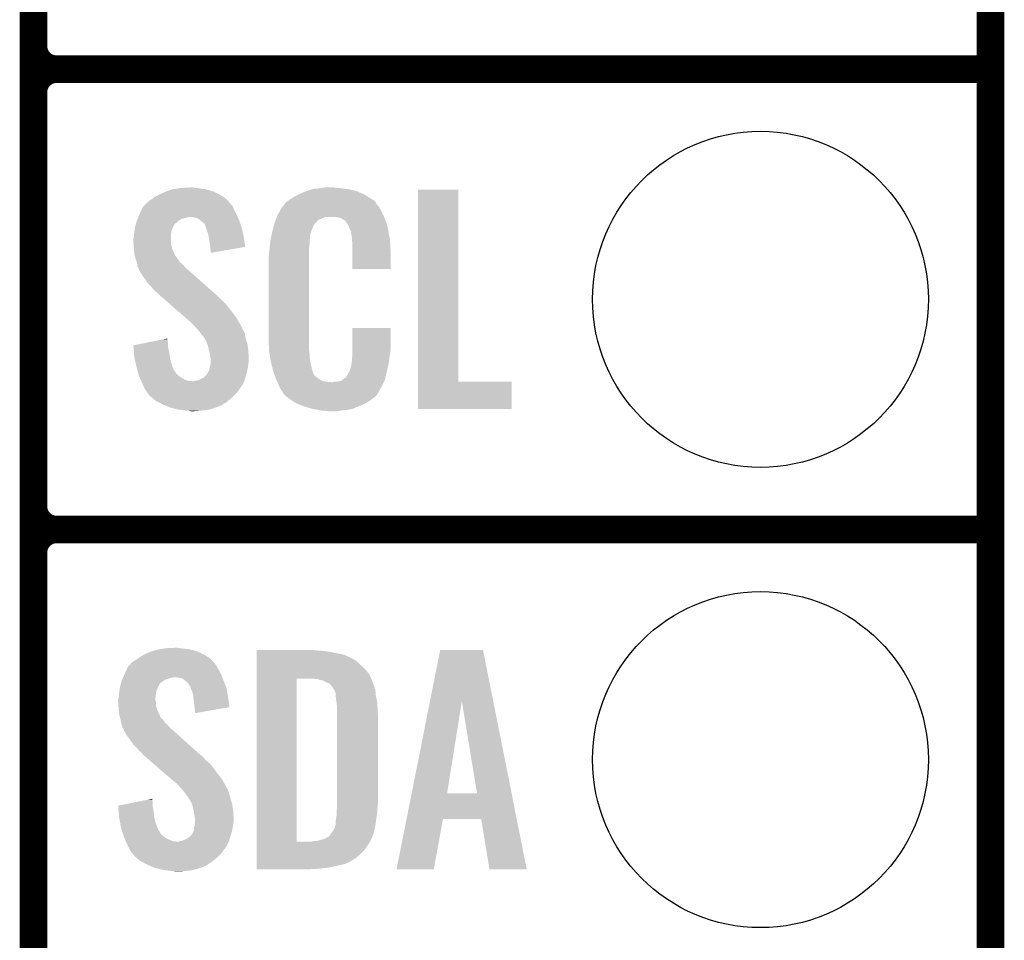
# Model space of a CAD drawing. Extents: x -0.05 to 0.95, y -0.15 to 2.1.
# Tile 12 of 38: x 0.74 to 0.95, y 0.16 to 0.36. Entities that reach past the tile are written whole.
import ezdxf

# ---------------------------------------------------------------- set-up
doc = ezdxf.new("R2010")
doc.units = 0
doc.layers.get('0').update_dxf_attribs({"linetype": 'CONTINUOUS'})
for name, color, linetype in [('PAC1811_CLICK_V100A_GKO', 5, 'CONTINUOUS'), ('PAC1811_CLICK_V100A_GTO', 14, 'CONTINUOUS'), ('PAC1811_CLICK_V100A_GTS', 12, 'CONTINUOUS')]:
    doc.layers.add(name, color=color, linetype=linetype)

# ---------------------------------------------------------------- blocks, each defined once
blk = doc.blocks.new('ROUND_24')
blk.add_circle((0, 0), 0.0365)

msp = doc.modelspace()

# ---------------------------------------------------------------- linework, layer by layer
at = {"layer": 'PAC1811_CLICK_V100A_GKO', "const_width": 0.006}
msp.add_lwpolyline([(0.95, -0.05), (0.95, 2.01)], dxfattribs=at)
at = {"layer": 'PAC1811_CLICK_V100A_GTO', "const_width": 0.006}
for points in [[(0.742, -0.022), (0.742, 0.722)], [(0.742, 0.355), (0.742, 0.445)], [(0.747, 0.35), (0.95, 0.35)], [(0.747, 0.35), (0.95, 0.35)], [(0.742, 0.255), (0.742, 0.345)], [(0.747, 0.25), (0.95, 0.25)], [(0.747, 0.25), (0.95, 0.25)], [(0.742, 0.155), (0.742, 0.245)]]:
    msp.add_lwpolyline(points, dxfattribs=at)
for points in [[(0.742, 0.355, 0.414214), (0.747, 0.35)], [(0.747, 0.35, 0.414214), (0.742, 0.345)], [(0.747, 0.35, 0.414214), (0.742, 0.345)], [(0.742, 0.255, 0.414214), (0.747, 0.25)], [(0.747, 0.25, 0.414214), (0.742, 0.245)], [(0.747, 0.25, 0.414214), (0.742, 0.245)]]:
    msp.add_lwpolyline(points, format="xyb", dxfattribs=at)
at = {"layer": 'PAC1811_CLICK_V100A_GTO'}
for points in [[(0.7694, 0.3228), (0.7707, 0.3234), (0.7824, 0.3228), (0.78111, 0.3234)], [(0.7707, 0.3234), (0.771, 0.3235), (0.78111, 0.3234), (0.7809, 0.3235)], [(0.771, 0.3235), (0.7722, 0.3239), (0.7809, 0.3235), (0.7795, 0.3239)], [(0.7722, 0.3239), (0.77347, 0.3241), (0.7795, 0.3239), (0.7781, 0.3241)], [(0.77347, 0.3241), (0.7741, 0.3242), (0.7781, 0.3241), (0.7771, 0.3242)], [(0.7741, 0.3242), (0.7761, 0.3243), (0.7771, 0.3242), (0.7767, 0.3243)], [(0.8001, 0.323), (0.801, 0.3234), (0.81341, 0.323), (0.81244, 0.3234)], [(0.801, 0.3234), (0.8013, 0.3235), (0.81244, 0.3234), (0.8122, 0.3235)], [(0.8013, 0.3235), (0.8019, 0.3237), (0.8122, 0.3235), (0.8114, 0.3237)], [(0.8019, 0.3237), (0.80257, 0.3239), (0.8114, 0.3237), (0.8106, 0.3239)], [(0.80257, 0.3239), (0.8029, 0.324), (0.8106, 0.3239), (0.8098, 0.324)], [(0.8029, 0.324), (0.8041, 0.3241), (0.8098, 0.324), (0.809, 0.3241)], [(0.8041, 0.3241), (0.8047, 0.3242), (0.809, 0.3241), (0.8084, 0.3242)], [(0.8047, 0.3242), (0.8053, 0.3243), (0.8078, 0.3242), (0.8074, 0.3243)], [(0.8256, 0.2821), (0.8256, 0.3238), (0.8343, 0.2821), (0.8343, 0.3238)], [(0.8256, 0.3238), (0.8256, 0.3238), (0.8343, 0.3238), (0.8256, 0.3238)], [(0.7665, 0.3208), (0.7671, 0.3214), (0.7848, 0.3208), (0.78425, 0.3214)], [(0.7671, 0.3214), (0.7676, 0.3217), (0.78425, 0.3214), (0.78398, 0.3217)], [(0.7676, 0.3217), (0.76802, 0.322), (0.78398, 0.3217), (0.7837, 0.322)], [(0.76802, 0.322), (0.7683, 0.3222), (0.7837, 0.322), (0.78337, 0.3222)], [(0.7683, 0.3222), (0.7694, 0.3228), (0.78337, 0.3222), (0.7824, 0.3228)], [(0.7967, 0.3209), (0.79734, 0.3214), (0.81646, 0.3209), (0.8161, 0.3214)], [(0.79734, 0.3214), (0.7976, 0.3216), (0.8161, 0.3214), (0.81578, 0.3216)], [(0.7976, 0.3216), (0.79807, 0.3219), (0.81578, 0.3216), (0.8153, 0.3219)], [(0.79807, 0.3219), (0.7987, 0.3223), (0.8153, 0.3219), (0.81468, 0.3223)], [(0.7987, 0.3223), (0.7997, 0.3228), (0.81468, 0.3223), (0.8139, 0.3228)], [(0.7997, 0.3228), (0.8001, 0.323), (0.8139, 0.3228), (0.81341, 0.323)], [(0.7651, 0.3186), (0.76547, 0.3194), (0.78604, 0.3186), (0.7856, 0.3194)], [(0.76547, 0.3194), (0.7658, 0.3201), (0.7856, 0.3194), (0.78534, 0.3201)], [(0.7658, 0.3201), (0.7659, 0.3202), (0.78534, 0.3201), (0.7853, 0.3202)], [(0.7659, 0.3202), (0.7663, 0.3206), (0.7853, 0.3202), (0.7849, 0.3206)], [(0.7663, 0.3206), (0.7665, 0.3208), (0.7849, 0.3206), (0.7848, 0.3208)], [(0.7952, 0.3186), (0.79555, 0.3192), (0.81787, 0.3186), (0.8176, 0.3192)], [(0.79555, 0.3192), (0.79608, 0.3201), (0.8176, 0.3192), (0.8171, 0.3201)], [(0.79608, 0.3201), (0.7962, 0.3203), (0.8171, 0.3201), (0.8169, 0.3203)], [(0.7962, 0.3203), (0.7964, 0.3204), (0.8169, 0.3203), (0.8168, 0.3204)], [(0.7964, 0.3204), (0.79646, 0.3205), (0.8168, 0.3204), (0.8167, 0.3205)], [(0.79646, 0.3205), (0.79658, 0.3207), (0.8167, 0.3205), (0.8166, 0.3207)], [(0.79658, 0.3207), (0.7967, 0.3209), (0.8166, 0.3207), (0.81646, 0.3209)], [(0.76433, 0.3166), (0.76444, 0.317), (0.773, 0.3166), (0.7734, 0.317)], [(0.76444, 0.317), (0.7645, 0.3172), (0.7734, 0.317), (0.7737, 0.3172)], [(0.7645, 0.3172), (0.76459, 0.3174), (0.7737, 0.3172), (0.774, 0.3174)], [(0.76459, 0.3174), (0.76471, 0.3177), (0.774, 0.3174), (0.775, 0.3177)], [(0.76471, 0.3177), (0.76476, 0.3178), (0.775, 0.3177), (0.7755, 0.3178)], [(0.76476, 0.3178), (0.7648, 0.3179), (0.7755, 0.3178), (0.7758, 0.3179)], [(0.7648, 0.3179), (0.76497, 0.3183), (0.78637, 0.3179), (0.7862, 0.3183)], [(0.7648, 0.3179), (0.7648, 0.3179), (0.7758, 0.3179), (0.7761, 0.3179)], [(0.76497, 0.3183), (0.7651, 0.3186), (0.7862, 0.3183), (0.78604, 0.3186)], [(0.7769, 0.3178), (0.7761, 0.3179), (0.78641, 0.3178), (0.78637, 0.3179)], [(0.7777, 0.3176), (0.7769, 0.3178), (0.7865, 0.3176), (0.78641, 0.3178)], [(0.77858, 0.3169), (0.7777, 0.3176), (0.7868, 0.3169), (0.7865, 0.3176)], [(0.7787, 0.3168), (0.77858, 0.3169), (0.78683, 0.3168), (0.7868, 0.3169)], [(0.7791, 0.3165), (0.7787, 0.3168), (0.78693, 0.3165), (0.78683, 0.3168)], [(0.7944, 0.3166), (0.79468, 0.3173), (0.8033, 0.3166), (0.804, 0.3173)], [(0.79468, 0.3173), (0.79492, 0.3179), (0.804, 0.3173), (0.8055, 0.3179)], [(0.79492, 0.3179), (0.795, 0.3181), (0.81819, 0.3179), (0.8181, 0.3181)], [(0.79492, 0.3179), (0.79492, 0.3179), (0.8055, 0.3179), (0.8075, 0.3179)], [(0.795, 0.3181), (0.7952, 0.3186), (0.8181, 0.3181), (0.81787, 0.3186)], [(0.8087, 0.3177), (0.8075, 0.3179), (0.81827, 0.3177), (0.81819, 0.3179)], [(0.809, 0.3175), (0.8087, 0.3177), (0.81836, 0.3175), (0.81827, 0.3177)], [(0.8096, 0.3172), (0.809, 0.3175), (0.81849, 0.3172), (0.81836, 0.3175)], [(0.8098, 0.317), (0.8096, 0.3172), (0.81857, 0.317), (0.81849, 0.3172)], [(0.81001, 0.3167), (0.8098, 0.317), (0.8187, 0.3167), (0.81857, 0.317)], [(0.7639, 0.3145), (0.76395, 0.3148), (0.77195, 0.3145), (0.772, 0.3148)], [(0.76395, 0.3148), (0.76404, 0.3154), (0.772, 0.3148), (0.7722, 0.3154)], [(0.76404, 0.3154), (0.7641, 0.3158), (0.7722, 0.3154), (0.7724, 0.3158)], [(0.7641, 0.3158), (0.76421, 0.3162), (0.7724, 0.3158), (0.7726, 0.3162)], [(0.76421, 0.3162), (0.7643, 0.3165), (0.7726, 0.3162), (0.7728, 0.3165)], [(0.7643, 0.3165), (0.76433, 0.3166), (0.7728, 0.3165), (0.773, 0.3166)], [(0.7794, 0.3159), (0.7791, 0.3165), (0.78713, 0.3159), (0.78693, 0.3165)], [(0.7794, 0.3158), (0.7794, 0.3159), (0.78717, 0.3158), (0.78713, 0.3159)], [(0.77955, 0.3154), (0.7794, 0.3158), (0.7873, 0.3154), (0.78717, 0.3158)], [(0.7797, 0.315), (0.77955, 0.3154), (0.78738, 0.315), (0.7873, 0.3154)], [(0.78, 0.3141), (0.7797, 0.315), (0.78757, 0.3141), (0.78738, 0.315)], [(0.79382, 0.3143), (0.7939, 0.3147), (0.8022, 0.3143), (0.80235, 0.3147)], [(0.7939, 0.3147), (0.79408, 0.3154), (0.80235, 0.3147), (0.8026, 0.3154)], [(0.79408, 0.3154), (0.79432, 0.3163), (0.8026, 0.3154), (0.803, 0.3163)], [(0.79432, 0.3163), (0.7944, 0.3166), (0.803, 0.3163), (0.8033, 0.3166)], [(0.8103, 0.3163), (0.81001, 0.3167), (0.81879, 0.3163), (0.8187, 0.3167)], [(0.8107, 0.3154), (0.8103, 0.3163), (0.81901, 0.3154), (0.81879, 0.3163)], [(0.81086, 0.315), (0.8107, 0.3154), (0.8191, 0.315), (0.81901, 0.3154)], [(0.8109, 0.3149), (0.81086, 0.315), (0.81912, 0.3149), (0.8191, 0.315)], [(0.811, 0.3147), (0.8109, 0.3149), (0.81916, 0.3147), (0.81912, 0.3149)], [(0.811, 0.3146), (0.811, 0.3147), (0.81918, 0.3146), (0.81916, 0.3147)], [(0.8111, 0.3141), (0.811, 0.3146), (0.81927, 0.3141), (0.81918, 0.3146)], [(0.7637, 0.3131), (0.7638, 0.3135), (0.7719, 0.3131), (0.7719, 0.3135)], [(0.7637, 0.3126), (0.7637, 0.3131), (0.7719, 0.3126), (0.7719, 0.3131)], [(0.76374, 0.312), (0.7637, 0.3126), (0.7719, 0.312), (0.7719, 0.3126)], [(0.7638, 0.3135), (0.76387, 0.3142), (0.7719, 0.3135), (0.7719, 0.3142)], [(0.76387, 0.3142), (0.7639, 0.3145), (0.7719, 0.3142), (0.77195, 0.3145)], [(0.78009, 0.3135), (0.78, 0.3141), (0.7877, 0.3135), (0.78757, 0.3141)], [(0.7803, 0.3122), (0.78009, 0.3135), (0.78789, 0.3122), (0.7877, 0.3135)], [(0.7934, 0.3119), (0.79349, 0.3127), (0.802, 0.3119), (0.802, 0.3127)], [(0.79349, 0.3127), (0.7935, 0.3128), (0.802, 0.3127), (0.80202, 0.3128)], [(0.7935, 0.3128), (0.79358, 0.3132), (0.80202, 0.3128), (0.8021, 0.3132)], [(0.79358, 0.3132), (0.79369, 0.3137), (0.8021, 0.3132), (0.8021, 0.3137)], [(0.79369, 0.3137), (0.79377, 0.3141), (0.8021, 0.3137), (0.8022, 0.3141)], [(0.79377, 0.3141), (0.79382, 0.3143), (0.8022, 0.3141), (0.8022, 0.3143)], [(0.8112, 0.3134), (0.8111, 0.3141), (0.8194, 0.3134), (0.81927, 0.3141)], [(0.81124, 0.3129), (0.8112, 0.3134), (0.8195, 0.3129), (0.8194, 0.3134)], [(0.8113, 0.3121), (0.81124, 0.3129), (0.81953, 0.3121), (0.8195, 0.3129)], [(0.7638, 0.3112), (0.76374, 0.312), (0.7721, 0.3112), (0.7719, 0.312)], [(0.76383, 0.3108), (0.7638, 0.3112), (0.7722, 0.3108), (0.7721, 0.3112)], [(0.7639, 0.3099), (0.76383, 0.3108), (0.77262, 0.3099), (0.7722, 0.3108)], [(0.7804, 0.3114), (0.7803, 0.3122), (0.788, 0.3114), (0.78789, 0.3122)], [(0.7805, 0.3107), (0.7804, 0.3114), (0.78396, 0.3107), (0.788, 0.3114)], [(0.7805, 0.3101), (0.7805, 0.3107), (0.7805, 0.3101), (0.78396, 0.3107)], [(0.7932, 0.3103), (0.7933, 0.311), (0.8019, 0.3103), (0.8019, 0.311)], [(0.7933, 0.311), (0.79331, 0.3111), (0.8019, 0.311), (0.8019, 0.3111)], [(0.79331, 0.3111), (0.7934, 0.3119), (0.8019, 0.3111), (0.802, 0.3119)], [(0.8113, 0.3106), (0.8113, 0.3121), (0.8196, 0.3106), (0.81953, 0.3121)], [(0.8113, 0.3066), (0.8113, 0.3106), (0.8196, 0.3066), (0.8196, 0.3106)], [(0.76401, 0.3095), (0.7639, 0.3099), (0.7728, 0.3095), (0.77262, 0.3099)], [(0.76404, 0.3094), (0.76401, 0.3095), (0.7729, 0.3094), (0.7728, 0.3095)], [(0.76409, 0.3092), (0.76404, 0.3094), (0.773, 0.3092), (0.7729, 0.3094)], [(0.76415, 0.309), (0.76409, 0.3092), (0.7732, 0.309), (0.773, 0.3092)], [(0.7642, 0.3088), (0.76415, 0.309), (0.77335, 0.3088), (0.7732, 0.309)], [(0.76427, 0.3086), (0.7642, 0.3088), (0.7735, 0.3086), (0.77335, 0.3088)], [(0.76447, 0.308), (0.76427, 0.3086), (0.7739, 0.308), (0.7735, 0.3086)], [(0.7931, 0.3091), (0.7932, 0.3096), (0.8019, 0.3091), (0.8019, 0.3096)], [(0.7931, 0.2914), (0.7931, 0.3091), (0.8019, 0.2914), (0.8019, 0.3091)], [(0.7932, 0.3096), (0.7932, 0.3103), (0.8019, 0.3096), (0.8019, 0.3103)], [(0.7645, 0.3079), (0.76447, 0.308), (0.77402, 0.3079), (0.7739, 0.308)], [(0.76454, 0.3076), (0.7645, 0.3079), (0.7744, 0.3076), (0.77402, 0.3079)], [(0.7646, 0.3071), (0.76454, 0.3076), (0.77483, 0.3071), (0.7744, 0.3076)], [(0.76472, 0.3069), (0.7646, 0.3071), (0.775, 0.3069), (0.77483, 0.3071)], [(0.7649, 0.3066), (0.76472, 0.3069), (0.77535, 0.3066), (0.775, 0.3069)], [(0.76497, 0.3063), (0.7649, 0.3066), (0.7757, 0.3063), (0.77535, 0.3066)], [(0.765, 0.3062), (0.76497, 0.3063), (0.77581, 0.3062), (0.7757, 0.3063)], [(0.7651, 0.3061), (0.765, 0.3062), (0.77593, 0.3061), (0.77581, 0.3062)], [(0.7663, 0.3043), (0.7651, 0.3061), (0.77796, 0.3043), (0.77593, 0.3061)], [(0.767, 0.3033), (0.7663, 0.3043), (0.7791, 0.3033), (0.77796, 0.3043)], [(0.7677, 0.3026), (0.767, 0.3033), (0.77989, 0.3026), (0.7791, 0.3033)], [(0.7683, 0.3019), (0.7677, 0.3026), (0.78068, 0.3019), (0.77989, 0.3026)], [(0.7688, 0.3015), (0.7683, 0.3019), (0.78113, 0.3015), (0.78068, 0.3019)], [(0.7693, 0.301), (0.7688, 0.3015), (0.7817, 0.301), (0.78113, 0.3015)], [(0.77057, 0.2999), (0.7693, 0.301), (0.7828, 0.2999), (0.7817, 0.301)], [(0.77138, 0.2992), (0.77057, 0.2999), (0.7836, 0.2992), (0.7828, 0.2999)], [(0.77253, 0.2982), (0.77138, 0.2992), (0.7844, 0.2982), (0.7836, 0.2992)], [(0.7738, 0.2971), (0.77253, 0.2982), (0.7853, 0.2971), (0.7844, 0.2982)], [(0.77507, 0.296), (0.7738, 0.2971), (0.7861, 0.296), (0.7853, 0.2971)], [(0.7753, 0.2958), (0.77507, 0.296), (0.78622, 0.2958), (0.7861, 0.296)], [(0.7762, 0.295), (0.7753, 0.2958), (0.78668, 0.295), (0.78622, 0.2958)], [(0.7764, 0.2948), (0.7762, 0.295), (0.7868, 0.2948), (0.78668, 0.295)], [(0.7766, 0.2946), (0.7764, 0.2948), (0.7869, 0.2946), (0.7868, 0.2948)], [(0.7769, 0.2943), (0.7766, 0.2946), (0.7871, 0.2943), (0.7869, 0.2946)], [(0.777, 0.2942), (0.7769, 0.2943), (0.78715, 0.2942), (0.7871, 0.2943)], [(0.7777, 0.2934), (0.777, 0.2942), (0.78755, 0.2934), (0.78715, 0.2942)], [(0.7782, 0.2928), (0.7777, 0.2934), (0.78785, 0.2928), (0.78755, 0.2934)], [(0.8113, 0.2889), (0.8113, 0.2938), (0.8196, 0.2889), (0.8196, 0.2938)], [(0.8113, 0.2938), (0.8113, 0.2938), (0.8196, 0.2938), (0.8113, 0.2938)], [(0.76716, 0.2907), (0.77012, 0.2913), (0.7712, 0.2907), (0.7711, 0.2913)], [(0.77012, 0.2913), (0.7711, 0.2915), (0.7711, 0.2913), (0.7711, 0.2915)], [(0.77827, 0.2927), (0.7782, 0.2928), (0.7879, 0.2927), (0.78785, 0.2928)], [(0.7786, 0.2922), (0.77827, 0.2927), (0.78799, 0.2922), (0.7879, 0.2927)], [(0.779, 0.2919), (0.7786, 0.2922), (0.78805, 0.2919), (0.78799, 0.2922)], [(0.7791, 0.2916), (0.779, 0.2919), (0.7881, 0.2916), (0.78805, 0.2919)], [(0.7792, 0.2915), (0.7791, 0.2916), (0.78813, 0.2915), (0.7881, 0.2916)], [(0.7796, 0.2907), (0.7792, 0.2915), (0.78838, 0.2907), (0.78813, 0.2915)], [(0.79319, 0.2889), (0.7931, 0.2914), (0.8019, 0.2889), (0.8019, 0.2914)], [(0.7637, 0.29), (0.76716, 0.2907), (0.7712, 0.29), (0.7712, 0.2907)], [(0.76371, 0.2899), (0.7637, 0.29), (0.7712, 0.2899), (0.7712, 0.29)], [(0.76379, 0.2889), (0.76371, 0.2899), (0.7714, 0.2889), (0.7712, 0.2899)], [(0.77975, 0.2903), (0.7796, 0.2907), (0.7885, 0.2903), (0.78838, 0.2907)], [(0.7799, 0.2899), (0.77975, 0.2903), (0.78855, 0.2899), (0.7885, 0.2903)], [(0.78017, 0.2888), (0.7799, 0.2899), (0.7887, 0.2888), (0.78855, 0.2899)], [(0.7639, 0.2875), (0.76379, 0.2889), (0.77165, 0.2875), (0.7714, 0.2889)], [(0.76408, 0.2867), (0.7639, 0.2875), (0.7718, 0.2867), (0.77165, 0.2875)], [(0.7803, 0.2883), (0.78017, 0.2888), (0.78873, 0.2883), (0.7887, 0.2888)], [(0.78048, 0.2872), (0.7803, 0.2883), (0.7888, 0.2872), (0.78873, 0.2883)], [(0.7805, 0.2871), (0.78048, 0.2872), (0.7888, 0.2871), (0.7888, 0.2872)], [(0.7805, 0.2867), (0.7805, 0.2871), (0.7888, 0.2867), (0.7888, 0.2871)], [(0.7932, 0.2887), (0.79319, 0.2889), (0.80193, 0.2887), (0.8019, 0.2889)], [(0.79329, 0.2882), (0.7932, 0.2887), (0.802, 0.2882), (0.80193, 0.2887)], [(0.79344, 0.2873), (0.79329, 0.2882), (0.802, 0.2873), (0.802, 0.2882)], [(0.7936, 0.2864), (0.79344, 0.2873), (0.80219, 0.2864), (0.802, 0.2873)], [(0.8112, 0.287), (0.81127, 0.2876), (0.81932, 0.287), (0.8194, 0.2876)], [(0.8112, 0.2865), (0.8112, 0.287), (0.81925, 0.2865), (0.81932, 0.287)], [(0.81127, 0.2876), (0.8113, 0.2878), (0.8194, 0.2876), (0.81943, 0.2878)], [(0.8113, 0.2883), (0.8113, 0.2889), (0.8195, 0.2883), (0.8196, 0.2889)], [(0.8113, 0.2878), (0.8113, 0.2883), (0.81943, 0.2878), (0.8195, 0.2883)], [(0.76433, 0.2856), (0.76408, 0.2867), (0.7721, 0.2856), (0.7718, 0.2867)], [(0.7644, 0.2853), (0.76433, 0.2856), (0.77222, 0.2853), (0.7721, 0.2856)], [(0.76458, 0.2846), (0.7644, 0.2853), (0.7725, 0.2846), (0.77222, 0.2853)], [(0.78, 0.2843), (0.7802, 0.2847), (0.7884, 0.2843), (0.78849, 0.2847)], [(0.7802, 0.2847), (0.78028, 0.2852), (0.78849, 0.2847), (0.7886, 0.2852)], [(0.78028, 0.2852), (0.7803, 0.2853), (0.7886, 0.2852), (0.78861, 0.2853)], [(0.7803, 0.2853), (0.7805, 0.2859), (0.78861, 0.2853), (0.78869, 0.2859)], [(0.7805, 0.286), (0.7805, 0.2867), (0.7887, 0.286), (0.7888, 0.2867)], [(0.7805, 0.2859), (0.7805, 0.286), (0.78869, 0.2859), (0.7887, 0.286)], [(0.79385, 0.2854), (0.7936, 0.2864), (0.8024, 0.2854), (0.80219, 0.2864)], [(0.79408, 0.2845), (0.79385, 0.2854), (0.8026, 0.2845), (0.8024, 0.2854)], [(0.8107, 0.2844), (0.811, 0.2854), (0.8188, 0.2844), (0.81904, 0.2854)], [(0.811, 0.2855), (0.8111, 0.2857), (0.81906, 0.2855), (0.81911, 0.2857)], [(0.811, 0.2854), (0.811, 0.2855), (0.81904, 0.2854), (0.81906, 0.2855)], [(0.8111, 0.286), (0.81112, 0.2861), (0.81918, 0.286), (0.8192, 0.2861)], [(0.8111, 0.2857), (0.8111, 0.286), (0.81911, 0.2857), (0.81918, 0.286)], [(0.81112, 0.2861), (0.8112, 0.2865), (0.8192, 0.2861), (0.81925, 0.2865)], [(0.76461, 0.2845), (0.76458, 0.2846), (0.7726, 0.2845), (0.7725, 0.2846)], [(0.76469, 0.2842), (0.76461, 0.2845), (0.7728, 0.2842), (0.7726, 0.2845)], [(0.76479, 0.2838), (0.76469, 0.2842), (0.7731, 0.2838), (0.7728, 0.2842)], [(0.7649, 0.2834), (0.76479, 0.2838), (0.7735, 0.2834), (0.7731, 0.2838)], [(0.76509, 0.283), (0.7649, 0.2834), (0.7741, 0.283), (0.7735, 0.2834)], [(0.76527, 0.2826), (0.76509, 0.283), (0.7748, 0.2826), (0.7741, 0.283)], [(0.76541, 0.2823), (0.76527, 0.2826), (0.7756, 0.2823), (0.7748, 0.2826)], [(0.7777, 0.2824), (0.7786, 0.2828), (0.78787, 0.2824), (0.78797, 0.2828)], [(0.7786, 0.2828), (0.7791, 0.2831), (0.78797, 0.2828), (0.78805, 0.2831)], [(0.7791, 0.2831), (0.7793, 0.2833), (0.78805, 0.2831), (0.7881, 0.2833)], [(0.7793, 0.2833), (0.7796, 0.2836), (0.7881, 0.2833), (0.78819, 0.2836)], [(0.7796, 0.2836), (0.7798, 0.2839), (0.78819, 0.2836), (0.78828, 0.2839)], [(0.7798, 0.2839), (0.78, 0.2843), (0.78828, 0.2839), (0.7884, 0.2843)], [(0.7941, 0.2844), (0.79408, 0.2845), (0.80264, 0.2844), (0.8026, 0.2845)], [(0.79435, 0.2837), (0.7941, 0.2844), (0.8029, 0.2837), (0.80264, 0.2844)], [(0.79438, 0.2836), (0.79435, 0.2837), (0.803, 0.2836), (0.8029, 0.2837)], [(0.79445, 0.2834), (0.79438, 0.2836), (0.8031, 0.2834), (0.803, 0.2836)], [(0.79452, 0.2832), (0.79445, 0.2834), (0.8034, 0.2832), (0.8031, 0.2834)], [(0.79463, 0.2829), (0.79452, 0.2832), (0.8038, 0.2829), (0.8034, 0.2832)], [(0.7947, 0.2827), (0.79463, 0.2829), (0.80405, 0.2827), (0.8038, 0.2829)], [(0.79479, 0.2825), (0.7947, 0.2827), (0.8043, 0.2825), (0.80405, 0.2827)], [(0.79493, 0.2822), (0.79479, 0.2825), (0.805, 0.2822), (0.8043, 0.2825)], [(0.8089, 0.2823), (0.8093, 0.2826), (0.81826, 0.2823), (0.8184, 0.2826)], [(0.8093, 0.2826), (0.8097, 0.2829), (0.8184, 0.2826), (0.81847, 0.2829)], [(0.8098, 0.2829), (0.8099, 0.2831), (0.81847, 0.2829), (0.81851, 0.2831)], [(0.8099, 0.2831), (0.8102, 0.2835), (0.81851, 0.2831), (0.8186, 0.2835)], [(0.8102, 0.2835), (0.8107, 0.2844), (0.8186, 0.2835), (0.8188, 0.2844)], [(0.76546, 0.2822), (0.76541, 0.2823), (0.7766, 0.2822), (0.7756, 0.2823)], [(0.76551, 0.2821), (0.76546, 0.2822), (0.7878, 0.2821), (0.78782, 0.2822)], [(0.7656, 0.2819), (0.76551, 0.2821), (0.78768, 0.2819), (0.7878, 0.2821)], [(0.76593, 0.2811), (0.7656, 0.2819), (0.7872, 0.2811), (0.78768, 0.2819)], [(0.76597, 0.281), (0.76593, 0.2811), (0.7871, 0.281), (0.7872, 0.2811)], [(0.7661, 0.2807), (0.76597, 0.281), (0.7869, 0.2807), (0.7871, 0.281)], [(0.76643, 0.2802), (0.7661, 0.2807), (0.7866, 0.2802), (0.7869, 0.2807)], [(0.7769, 0.2822), (0.7772, 0.2823), (0.78782, 0.2822), (0.78785, 0.2823)], [(0.7772, 0.2823), (0.7777, 0.2824), (0.78785, 0.2823), (0.78787, 0.2824)], [(0.79498, 0.2821), (0.79493, 0.2822), (0.8058, 0.2821), (0.805, 0.2822)], [(0.79502, 0.282), (0.79498, 0.2821), (0.8067, 0.282), (0.8058, 0.2821)], [(0.7953, 0.2814), (0.79502, 0.282), (0.81784, 0.2814), (0.81812, 0.282)], [(0.79552, 0.2809), (0.7953, 0.2814), (0.8176, 0.2809), (0.81784, 0.2814)], [(0.7957, 0.2805), (0.79552, 0.2809), (0.81736, 0.2805), (0.8176, 0.2809)], [(0.7961, 0.2799), (0.7957, 0.2805), (0.817, 0.2799), (0.81736, 0.2805)], [(0.8071, 0.282), (0.8075, 0.2821), (0.81812, 0.282), (0.81816, 0.2821)], [(0.8078, 0.2821), (0.8089, 0.2823), (0.81816, 0.2821), (0.81826, 0.2823)], [(0.8256, 0.2762), (0.8256, 0.2821), (0.8459, 0.2762), (0.8459, 0.2821)], [(0.8256, 0.2821), (0.8256, 0.2821), (0.8459, 0.2821), (0.8343, 0.2821)], [(0.7667, 0.2798), (0.76643, 0.2802), (0.78627, 0.2798), (0.7866, 0.2802)], [(0.76685, 0.2796), (0.7667, 0.2798), (0.7861, 0.2796), (0.78627, 0.2798)], [(0.767, 0.2794), (0.76685, 0.2796), (0.7859, 0.2794), (0.7861, 0.2796)], [(0.7671, 0.2792), (0.767, 0.2794), (0.7857, 0.2792), (0.7859, 0.2794)], [(0.76733, 0.279), (0.7671, 0.2792), (0.7855, 0.279), (0.7857, 0.2792)], [(0.76803, 0.2784), (0.76733, 0.279), (0.7848, 0.2784), (0.7855, 0.279)], [(0.7685, 0.278), (0.76803, 0.2784), (0.78434, 0.278), (0.7848, 0.2784)], [(0.7962, 0.2798), (0.7961, 0.2799), (0.81694, 0.2798), (0.817, 0.2799)], [(0.7962, 0.2797), (0.7962, 0.2798), (0.81688, 0.2797), (0.81694, 0.2798)], [(0.79646, 0.2794), (0.7962, 0.2797), (0.8167, 0.2794), (0.81688, 0.2797)], [(0.79663, 0.2792), (0.79646, 0.2794), (0.8166, 0.2792), (0.8167, 0.2794)], [(0.7968, 0.279), (0.79663, 0.2792), (0.8164, 0.279), (0.8166, 0.2792)], [(0.79707, 0.2788), (0.7968, 0.279), (0.8162, 0.2788), (0.8164, 0.279)], [(0.7976, 0.2784), (0.79707, 0.2788), (0.81567, 0.2784), (0.8162, 0.2788)], [(0.7979, 0.2782), (0.7976, 0.2784), (0.8154, 0.2782), (0.81567, 0.2784)], [(0.76906, 0.2777), (0.7685, 0.278), (0.784, 0.2777), (0.78434, 0.278)], [(0.77, 0.2772), (0.76906, 0.2777), (0.78317, 0.2772), (0.784, 0.2777)], [(0.77024, 0.2771), (0.77, 0.2772), (0.783, 0.2771), (0.78317, 0.2772)], [(0.77049, 0.277), (0.77024, 0.2771), (0.783, 0.277), (0.783, 0.2771)], [(0.77073, 0.2769), (0.77049, 0.277), (0.7826, 0.2769), (0.783, 0.277)], [(0.77146, 0.2766), (0.77073, 0.2769), (0.782, 0.2766), (0.7826, 0.2769)], [(0.7717, 0.2765), (0.77146, 0.2766), (0.78165, 0.2765), (0.782, 0.2766)], [(0.77207, 0.2764), (0.7717, 0.2765), (0.7813, 0.2764), (0.78165, 0.2765)], [(0.7732, 0.2761), (0.77207, 0.2764), (0.7804, 0.2761), (0.7813, 0.2764)], [(0.7746, 0.2759), (0.7732, 0.2761), (0.7793, 0.2759), (0.7804, 0.2761)], [(0.79895, 0.2775), (0.7979, 0.2782), (0.8144, 0.2775), (0.8154, 0.2782)], [(0.7991, 0.2774), (0.79895, 0.2775), (0.81417, 0.2774), (0.8144, 0.2775)], [(0.80039, 0.2769), (0.7991, 0.2774), (0.813, 0.2769), (0.81417, 0.2774)], [(0.8009, 0.2767), (0.80039, 0.2769), (0.81251, 0.2767), (0.813, 0.2769)], [(0.8027, 0.2762), (0.8009, 0.2767), (0.8113, 0.2762), (0.81251, 0.2767)], [(0.8037, 0.276), (0.8027, 0.2762), (0.8103, 0.276), (0.8113, 0.2762)], [(0.7753, 0.2758), (0.7746, 0.2759), (0.7781, 0.2758), (0.7793, 0.2759)], [(0.7762, 0.2757), (0.7758, 0.2758), (0.7769, 0.2757), (0.7781, 0.2758)], [(0.8042, 0.2759), (0.8037, 0.276), (0.8092, 0.2759), (0.8103, 0.276)], [(0.8049, 0.2758), (0.8042, 0.2759), (0.8086, 0.2758), (0.8092, 0.2759)], [(0.806, 0.2757), (0.8055, 0.2758), (0.808, 0.2757), (0.8086, 0.2758)], [(0.765, 0.2222), (0.766, 0.2228), (0.78007, 0.2222), (0.7791, 0.2228)], [(0.766, 0.2228), (0.7673, 0.2234), (0.7791, 0.2228), (0.77781, 0.2234)], [(0.7673, 0.2234), (0.76762, 0.2235), (0.77781, 0.2234), (0.7776, 0.2235)], [(0.76762, 0.2235), (0.7689, 0.2239), (0.7776, 0.2235), (0.7762, 0.2239)], [(0.7689, 0.2239), (0.7701, 0.2241), (0.7762, 0.2239), (0.7748, 0.2241)], [(0.7701, 0.2241), (0.7707, 0.2242), (0.7748, 0.2241), (0.7738, 0.2242)], [(0.7707, 0.2242), (0.7728, 0.2243), (0.7738, 0.2242), (0.7733, 0.2243)], [(0.7905, 0.2237), (0.7905, 0.2238), (0.8038, 0.2237), (0.8028, 0.2238)], [(0.7905, 0.2236), (0.7905, 0.2237), (0.8051, 0.2236), (0.8038, 0.2237)], [(0.7905, 0.2234), (0.7905, 0.2236), (0.8065, 0.2234), (0.8051, 0.2236)], [(0.7905, 0.2228), (0.7905, 0.2234), (0.8095, 0.2228), (0.8065, 0.2234)], [(0.7905, 0.2222), (0.7905, 0.2228), (0.8108, 0.2222), (0.8095, 0.2228)], [(0.82818, 0.21269), (0.8304, 0.2238), (0.84192, 0.21269), (0.8397, 0.2238)], [(0.8304, 0.2238), (0.8304, 0.2238), (0.8397, 0.2238), (0.8304, 0.2238)], [(0.76259, 0.2202), (0.76296, 0.2206), (0.7819, 0.2202), (0.7816, 0.2206)], [(0.76296, 0.2206), (0.76314, 0.2208), (0.7816, 0.2206), (0.7815, 0.2208)], [(0.76314, 0.2208), (0.7636, 0.2213), (0.7815, 0.2208), (0.78104, 0.2213)], [(0.7636, 0.2213), (0.7638, 0.2214), (0.78104, 0.2213), (0.78095, 0.2214)], [(0.7638, 0.2214), (0.7643, 0.2217), (0.78095, 0.2214), (0.78068, 0.2217)], [(0.7643, 0.2217), (0.76472, 0.222), (0.78068, 0.2217), (0.7804, 0.222)], [(0.76472, 0.222), (0.765, 0.2222), (0.7804, 0.222), (0.78007, 0.2222)], [(0.7905, 0.2219), (0.7905, 0.2222), (0.8114, 0.2219), (0.8108, 0.2222)], [(0.7905, 0.2216), (0.7905, 0.2219), (0.8119, 0.2216), (0.8114, 0.2219)], [(0.7905, 0.221), (0.7905, 0.2216), (0.8126, 0.221), (0.8119, 0.2216)], [(0.7905, 0.2203), (0.7905, 0.221), (0.8134, 0.2203), (0.8126, 0.221)], [(0.7615, 0.2179), (0.76167, 0.2183), (0.78304, 0.2179), (0.7829, 0.2183)], [(0.76167, 0.2183), (0.7618, 0.2186), (0.7829, 0.2183), (0.78274, 0.2186)], [(0.7618, 0.2186), (0.76217, 0.2194), (0.78274, 0.2186), (0.7823, 0.2194)], [(0.76217, 0.2194), (0.7625, 0.2201), (0.7823, 0.2194), (0.78195, 0.2201)], [(0.7625, 0.2201), (0.76259, 0.2202), (0.78195, 0.2201), (0.7819, 0.2202)], [(0.7905, 0.2195), (0.7905, 0.2203), (0.8142, 0.2195), (0.8134, 0.2203)], [(0.7905, 0.2185), (0.7905, 0.2195), (0.815, 0.2185), (0.8142, 0.2195)], [(0.7905, 0.2176), (0.7905, 0.2185), (0.81541, 0.2176), (0.815, 0.2185)], [(0.7608, 0.2158), (0.76091, 0.2162), (0.7691, 0.2158), (0.7693, 0.2162)], [(0.76091, 0.2162), (0.761, 0.2165), (0.7693, 0.2162), (0.7695, 0.2165)], [(0.761, 0.2165), (0.76103, 0.2166), (0.7695, 0.2165), (0.7696, 0.2166)], [(0.76103, 0.2166), (0.76114, 0.217), (0.7696, 0.2166), (0.7701, 0.217)], [(0.76114, 0.217), (0.7612, 0.2172), (0.7701, 0.217), (0.7704, 0.2172)], [(0.7612, 0.2172), (0.76129, 0.2174), (0.7704, 0.2172), (0.7707, 0.2174)], [(0.76129, 0.2174), (0.76141, 0.2177), (0.7707, 0.2174), (0.7717, 0.2177)], [(0.76141, 0.2177), (0.7615, 0.2179), (0.7717, 0.2177), (0.7725, 0.2179)], [(0.7736, 0.2178), (0.7728, 0.2179), (0.78308, 0.2178), (0.78304, 0.2179)], [(0.7744, 0.2176), (0.7736, 0.2178), (0.78315, 0.2176), (0.78308, 0.2178)], [(0.77528, 0.2169), (0.7744, 0.2176), (0.7834, 0.2169), (0.78315, 0.2176)], [(0.7754, 0.2168), (0.77528, 0.2169), (0.78344, 0.2168), (0.7834, 0.2169)], [(0.7757, 0.2165), (0.7754, 0.2168), (0.78356, 0.2165), (0.78344, 0.2168)], [(0.7759, 0.2161), (0.7757, 0.2165), (0.78372, 0.2161), (0.78356, 0.2165)], [(0.7905, 0.1822), (0.7905, 0.2176), (0.7992, 0.1822), (0.7992, 0.2176)], [(0.8037, 0.2175), (0.8028, 0.2176), (0.81545, 0.2175), (0.81541, 0.2176)], [(0.804, 0.2174), (0.8037, 0.2175), (0.8155, 0.2174), (0.81545, 0.2175)], [(0.8043, 0.2173), (0.804, 0.2174), (0.81555, 0.2173), (0.8155, 0.2174)], [(0.8049, 0.2172), (0.8043, 0.2173), (0.8156, 0.2172), (0.81555, 0.2173)], [(0.8053, 0.217), (0.8049, 0.2172), (0.81565, 0.217), (0.8156, 0.2172)], [(0.8056, 0.2168), (0.8053, 0.217), (0.8157, 0.2168), (0.81565, 0.217)], [(0.8058, 0.2167), (0.8056, 0.2168), (0.81574, 0.2167), (0.8157, 0.2168)], [(0.8064, 0.2165), (0.8059, 0.2167), (0.81583, 0.2165), (0.81574, 0.2167)], [(0.8067, 0.2161), (0.8064, 0.2165), (0.816, 0.2161), (0.81583, 0.2165)], [(0.7605, 0.2135), (0.76057, 0.2142), (0.76851, 0.2135), (0.7686, 0.2142)], [(0.76057, 0.2142), (0.7606, 0.2145), (0.7686, 0.2142), (0.76865, 0.2145)], [(0.7606, 0.2145), (0.76065, 0.2148), (0.76865, 0.2145), (0.7687, 0.2148)], [(0.76065, 0.2148), (0.76074, 0.2154), (0.7687, 0.2148), (0.7689, 0.2154)], [(0.76074, 0.2154), (0.7608, 0.2158), (0.7689, 0.2154), (0.7691, 0.2158)], [(0.7761, 0.2159), (0.7759, 0.2161), (0.7838, 0.2159), (0.78372, 0.2161)], [(0.7761, 0.2158), (0.7761, 0.2159), (0.78384, 0.2158), (0.7838, 0.2159)], [(0.77625, 0.2154), (0.7761, 0.2158), (0.784, 0.2154), (0.78384, 0.2158)], [(0.7764, 0.215), (0.77625, 0.2154), (0.78406, 0.215), (0.784, 0.2154)], [(0.7767, 0.2141), (0.7764, 0.215), (0.78421, 0.2141), (0.78406, 0.215)], [(0.77676, 0.2135), (0.7767, 0.2141), (0.7843, 0.2135), (0.78421, 0.2141)], [(0.8073, 0.2153), (0.8067, 0.2161), (0.81627, 0.2153), (0.816, 0.2161)], [(0.80735, 0.2152), (0.8073, 0.2153), (0.8163, 0.2152), (0.81627, 0.2153)], [(0.8075, 0.2149), (0.80735, 0.2152), (0.81632, 0.2149), (0.8163, 0.2152)], [(0.8076, 0.2146), (0.8075, 0.2149), (0.81635, 0.2146), (0.81632, 0.2149)], [(0.8077, 0.2144), (0.8076, 0.2146), (0.81637, 0.2144), (0.81635, 0.2146)], [(0.8077, 0.214), (0.8077, 0.2144), (0.8164, 0.214), (0.81637, 0.2144)], [(0.7604, 0.2131), (0.76048, 0.2134), (0.7685, 0.2131), (0.7685, 0.2134)], [(0.7604, 0.213), (0.7604, 0.2131), (0.7685, 0.213), (0.7685, 0.2131)], [(0.7604, 0.2126), (0.7604, 0.213), (0.7686, 0.2126), (0.7685, 0.213)], [(0.76044, 0.212), (0.7604, 0.2126), (0.7686, 0.212), (0.7686, 0.2126)], [(0.7605, 0.2112), (0.76044, 0.212), (0.7688, 0.2112), (0.7686, 0.212)], [(0.76048, 0.2134), (0.7605, 0.2135), (0.7685, 0.2134), (0.76851, 0.2135)], [(0.7769, 0.2122), (0.77676, 0.2135), (0.78449, 0.2122), (0.7843, 0.2135)], [(0.777, 0.2114), (0.7769, 0.2122), (0.7846, 0.2114), (0.78449, 0.2122)], [(0.8077, 0.2137), (0.8077, 0.214), (0.81646, 0.2137), (0.8164, 0.214)], [(0.80785, 0.2125), (0.8077, 0.2137), (0.8167, 0.2125), (0.81646, 0.2137)], [(0.808, 0.2113), (0.80785, 0.2125), (0.81677, 0.2113), (0.8167, 0.2125)], [(0.82419, 0.1927), (0.82818, 0.21269), (0.8319, 0.1927), (0.8351, 0.21269)], [(0.8384, 0.1927), (0.8351, 0.21269), (0.84591, 0.1927), (0.84192, 0.21269)], [(0.76053, 0.2108), (0.7605, 0.2112), (0.7689, 0.2108), (0.7688, 0.2112)], [(0.7606, 0.2099), (0.76053, 0.2108), (0.76932, 0.2099), (0.7689, 0.2108)], [(0.76071, 0.2095), (0.7606, 0.2099), (0.7695, 0.2095), (0.76932, 0.2099)], [(0.7771, 0.2107), (0.777, 0.2114), (0.78056, 0.2107), (0.7846, 0.2114)], [(0.7771, 0.2101), (0.7771, 0.2107), (0.7771, 0.2101), (0.78056, 0.2107)], [(0.808, 0.2108), (0.808, 0.2113), (0.8168, 0.2108), (0.81677, 0.2113)], [(0.808, 0.209), (0.808, 0.2108), (0.8169, 0.209), (0.8168, 0.2108)], [(0.76074, 0.2094), (0.76071, 0.2095), (0.7695, 0.2094), (0.7695, 0.2095)], [(0.76079, 0.2092), (0.76074, 0.2094), (0.7696, 0.2092), (0.7695, 0.2094)], [(0.7609, 0.2088), (0.76079, 0.2092), (0.77, 0.2088), (0.7696, 0.2092)], [(0.76094, 0.2086), (0.7609, 0.2088), (0.7702, 0.2086), (0.77, 0.2088)], [(0.76108, 0.208), (0.76094, 0.2086), (0.7706, 0.208), (0.7702, 0.2086)], [(0.7611, 0.2079), (0.76108, 0.208), (0.77072, 0.2079), (0.7706, 0.208)], [(0.76118, 0.2076), (0.7611, 0.2079), (0.7711, 0.2076), (0.77072, 0.2079)], [(0.7613, 0.2071), (0.76118, 0.2076), (0.77153, 0.2071), (0.7711, 0.2076)], [(0.808, 0.1907), (0.808, 0.209), (0.8169, 0.1907), (0.8169, 0.209)], [(0.76142, 0.2069), (0.7613, 0.2071), (0.7717, 0.2069), (0.77153, 0.2071)], [(0.7616, 0.2066), (0.76142, 0.2069), (0.77205, 0.2066), (0.7717, 0.2069)], [(0.76167, 0.2063), (0.7616, 0.2066), (0.7724, 0.2063), (0.77205, 0.2066)], [(0.7617, 0.2062), (0.76167, 0.2063), (0.77251, 0.2062), (0.7724, 0.2063)], [(0.7618, 0.2061), (0.7617, 0.2062), (0.77262, 0.2061), (0.77251, 0.2062)], [(0.7623, 0.2052), (0.7618, 0.2061), (0.77362, 0.2052), (0.77262, 0.2061)], [(0.763, 0.2043), (0.7623, 0.2052), (0.77463, 0.2043), (0.77362, 0.2052)], [(0.7637, 0.2033), (0.763, 0.2043), (0.77574, 0.2033), (0.77463, 0.2043)], [(0.7644, 0.2026), (0.7637, 0.2033), (0.77652, 0.2026), (0.77574, 0.2033)], [(0.765, 0.2019), (0.7644, 0.2026), (0.7773, 0.2019), (0.77652, 0.2026)], [(0.7655, 0.2015), (0.765, 0.2019), (0.77774, 0.2015), (0.7773, 0.2019)], [(0.7658, 0.2011), (0.7655, 0.2015), (0.77819, 0.2011), (0.77774, 0.2015)], [(0.7659, 0.201), (0.7658, 0.2011), (0.7783, 0.201), (0.77819, 0.2011)], [(0.76602, 0.2009), (0.7659, 0.201), (0.7785, 0.2009), (0.7783, 0.201)], [(0.76648, 0.2005), (0.76602, 0.2009), (0.7789, 0.2005), (0.7785, 0.2009)], [(0.76717, 0.1999), (0.76648, 0.2005), (0.7794, 0.1999), (0.7789, 0.2005)], [(0.76798, 0.1992), (0.76717, 0.1999), (0.7803, 0.1992), (0.7794, 0.1999)], [(0.76913, 0.1982), (0.76798, 0.1992), (0.7811, 0.1982), (0.7803, 0.1992)], [(0.7704, 0.1971), (0.76913, 0.1982), (0.7819, 0.1971), (0.7811, 0.1982)], [(0.77167, 0.196), (0.7704, 0.1971), (0.7828, 0.196), (0.7819, 0.1971)], [(0.7719, 0.1958), (0.77167, 0.196), (0.78292, 0.1958), (0.7828, 0.196)], [(0.7729, 0.195), (0.7719, 0.1958), (0.78338, 0.195), (0.78292, 0.1958)], [(0.7731, 0.1948), (0.7729, 0.195), (0.7835, 0.1948), (0.78338, 0.195)], [(0.7733, 0.1946), (0.7731, 0.1948), (0.7836, 0.1946), (0.7835, 0.1948)], [(0.7736, 0.1943), (0.7733, 0.1946), (0.7838, 0.1943), (0.7836, 0.1946)], [(0.7737, 0.1942), (0.7736, 0.1943), (0.78385, 0.1942), (0.7838, 0.1943)], [(0.77431, 0.1935), (0.7737, 0.1942), (0.7842, 0.1935), (0.78385, 0.1942)], [(0.7744, 0.1934), (0.77431, 0.1935), (0.78424, 0.1934), (0.7842, 0.1935)], [(0.7749, 0.1928), (0.7744, 0.1934), (0.78446, 0.1928), (0.78424, 0.1934)], [(0.77497, 0.1927), (0.7749, 0.1928), (0.7845, 0.1927), (0.78446, 0.1928)], [(0.7753, 0.1922), (0.77497, 0.1927), (0.78464, 0.1922), (0.7845, 0.1927)], [(0.82308, 0.1871), (0.82419, 0.1927), (0.84702, 0.1871), (0.84591, 0.1927)], [(0.82419, 0.1927), (0.82419, 0.1927), (0.8384, 0.1927), (0.8319, 0.1927)], [(0.7604, 0.19), (0.76386, 0.1907), (0.7679, 0.19), (0.7679, 0.1907)], [(0.76386, 0.1907), (0.76682, 0.1913), (0.7679, 0.1907), (0.7678, 0.1913)], [(0.76682, 0.1913), (0.7678, 0.1915), (0.7678, 0.1913), (0.7678, 0.1915)], [(0.7756, 0.1919), (0.7753, 0.1922), (0.78472, 0.1919), (0.78464, 0.1922)], [(0.7757, 0.1916), (0.7756, 0.1919), (0.7848, 0.1916), (0.78472, 0.1919)], [(0.7758, 0.1915), (0.7757, 0.1916), (0.78483, 0.1915), (0.7848, 0.1916)], [(0.7763, 0.1907), (0.7758, 0.1915), (0.78508, 0.1907), (0.78483, 0.1915)], [(0.77645, 0.1903), (0.7763, 0.1907), (0.7852, 0.1903), (0.78508, 0.1907)], [(0.808, 0.1901), (0.808, 0.1907), (0.81684, 0.1901), (0.8169, 0.1907)], [(0.76041, 0.1899), (0.7604, 0.19), (0.7679, 0.1899), (0.7679, 0.19)], [(0.76049, 0.1889), (0.76041, 0.1899), (0.7681, 0.1889), (0.7679, 0.1899)], [(0.76058, 0.1878), (0.76049, 0.1889), (0.7682, 0.1878), (0.7681, 0.1889)], [(0.7766, 0.1899), (0.77645, 0.1903), (0.78525, 0.1899), (0.7852, 0.1903)], [(0.77681, 0.1888), (0.7766, 0.1899), (0.7854, 0.1888), (0.78525, 0.1899)], [(0.7769, 0.1883), (0.77681, 0.1888), (0.78543, 0.1883), (0.7854, 0.1888)], [(0.8079, 0.189), (0.80796, 0.1897), (0.81674, 0.189), (0.8168, 0.1897)], [(0.8079, 0.1885), (0.8079, 0.189), (0.8167, 0.1885), (0.81674, 0.189)], [(0.8079, 0.1881), (0.8079, 0.1885), (0.81664, 0.1881), (0.8167, 0.1885)], [(0.80796, 0.1897), (0.808, 0.1901), (0.8168, 0.1897), (0.81684, 0.1901)], [(0.7606, 0.1875), (0.76058, 0.1878), (0.76825, 0.1875), (0.7682, 0.1878)], [(0.76075, 0.1867), (0.7606, 0.1875), (0.7684, 0.1867), (0.76825, 0.1875)], [(0.76095, 0.1856), (0.76075, 0.1867), (0.7688, 0.1856), (0.7684, 0.1867)], [(0.77708, 0.1872), (0.7769, 0.1883), (0.7855, 0.1872), (0.78543, 0.1883)], [(0.7771, 0.1871), (0.77708, 0.1872), (0.7855, 0.1871), (0.7855, 0.1872)], [(0.7771, 0.1867), (0.7771, 0.1871), (0.7855, 0.1867), (0.7855, 0.1871)], [(0.7771, 0.186), (0.7771, 0.1867), (0.7854, 0.186), (0.7855, 0.1867)], [(0.8077, 0.1868), (0.8078, 0.1873), (0.81646, 0.1868), (0.81653, 0.1873)], [(0.8077, 0.186), (0.8077, 0.1868), (0.81634, 0.186), (0.81646, 0.1868)], [(0.8078, 0.1873), (0.8079, 0.1881), (0.81653, 0.1873), (0.81664, 0.1881)], [(0.8209, 0.1762), (0.82308, 0.1871), (0.829, 0.1762), (0.831, 0.1871)], [(0.82308, 0.1871), (0.82308, 0.1871), (0.831, 0.1871), (0.8393, 0.1871)], [(0.8411, 0.1762), (0.8393, 0.1871), (0.8492, 0.1762), (0.84702, 0.1871)], [(0.761, 0.1853), (0.76095, 0.1856), (0.76892, 0.1853), (0.7688, 0.1856)], [(0.76122, 0.1846), (0.761, 0.1853), (0.7692, 0.1846), (0.76892, 0.1853)], [(0.76125, 0.1845), (0.76122, 0.1846), (0.7693, 0.1845), (0.7692, 0.1846)], [(0.76135, 0.1842), (0.76125, 0.1845), (0.7695, 0.1842), (0.7693, 0.1845)], [(0.76147, 0.1838), (0.76135, 0.1842), (0.7697, 0.1838), (0.7695, 0.1842)], [(0.7765, 0.1839), (0.7767, 0.1843), (0.78498, 0.1839), (0.7851, 0.1843)], [(0.7767, 0.1843), (0.7769, 0.1847), (0.7851, 0.1843), (0.78519, 0.1847)], [(0.7769, 0.1853), (0.7771, 0.1859), (0.78531, 0.1853), (0.78539, 0.1859)], [(0.7769, 0.1852), (0.7769, 0.1853), (0.7853, 0.1852), (0.78531, 0.1853)], [(0.7769, 0.1847), (0.7769, 0.1852), (0.78519, 0.1847), (0.7853, 0.1852)], [(0.7771, 0.1859), (0.7771, 0.186), (0.78539, 0.1859), (0.7854, 0.186)], [(0.8067, 0.184), (0.80685, 0.1842), (0.81592, 0.184), (0.816, 0.1842)], [(0.80685, 0.1842), (0.8073, 0.1848), (0.816, 0.1842), (0.81612, 0.1848)], [(0.8073, 0.1848), (0.8076, 0.1857), (0.81612, 0.1848), (0.8163, 0.1857)], [(0.8076, 0.1857), (0.8077, 0.186), (0.8163, 0.1857), (0.81634, 0.186)], [(0.7616, 0.1834), (0.76147, 0.1838), (0.7702, 0.1834), (0.7697, 0.1838)], [(0.76176, 0.183), (0.7616, 0.1834), (0.7707, 0.183), (0.7702, 0.1834)], [(0.76192, 0.1826), (0.76176, 0.183), (0.7715, 0.1826), (0.7707, 0.183)], [(0.76204, 0.1823), (0.76192, 0.1826), (0.7723, 0.1823), (0.7715, 0.1826)], [(0.76208, 0.1822), (0.76204, 0.1823), (0.7732, 0.1822), (0.7723, 0.1823)], [(0.76212, 0.1821), (0.76208, 0.1822), (0.7844, 0.1821), (0.78443, 0.1822)], [(0.7622, 0.1819), (0.76212, 0.1821), (0.7843, 0.1819), (0.7844, 0.1821)], [(0.7735, 0.1822), (0.7739, 0.1823), (0.78443, 0.1822), (0.78447, 0.1823)], [(0.7739, 0.1823), (0.7744, 0.1824), (0.78447, 0.1823), (0.7845, 0.1824)], [(0.7744, 0.1824), (0.7753, 0.1828), (0.7845, 0.1824), (0.78463, 0.1828)], [(0.7753, 0.1828), (0.77597, 0.1833), (0.78463, 0.1828), (0.7848, 0.1833)], [(0.77597, 0.1833), (0.7761, 0.1834), (0.7848, 0.1833), (0.78483, 0.1834)], [(0.7761, 0.1834), (0.7763, 0.1836), (0.78483, 0.1834), (0.78489, 0.1836)], [(0.7763, 0.1836), (0.7765, 0.1839), (0.78489, 0.1836), (0.78498, 0.1839)], [(0.7905, 0.1818), (0.7905, 0.1822), (0.8149, 0.1818), (0.81514, 0.1822)], [(0.7905, 0.1822), (0.7905, 0.1822), (0.8024, 0.1822), (0.7992, 0.1822)], [(0.8024, 0.1822), (0.8029, 0.1823), (0.81514, 0.1822), (0.8152, 0.1823)], [(0.8035, 0.1823), (0.8049, 0.1827), (0.8152, 0.1823), (0.8154, 0.1827)], [(0.8049, 0.1827), (0.8055, 0.1829), (0.8154, 0.1827), (0.8155, 0.1829)], [(0.8055, 0.1829), (0.8061, 0.1833), (0.8155, 0.1829), (0.81565, 0.1833)], [(0.8062, 0.1833), (0.8063, 0.1834), (0.81565, 0.1833), (0.81569, 0.1834)], [(0.8063, 0.1834), (0.8067, 0.184), (0.81569, 0.1834), (0.81592, 0.184)], [(0.7626, 0.1811), (0.7622, 0.1819), (0.7839, 0.1811), (0.7843, 0.1819)], [(0.76265, 0.181), (0.7626, 0.1811), (0.7838, 0.181), (0.7839, 0.1811)], [(0.7628, 0.1807), (0.76265, 0.181), (0.7836, 0.1807), (0.7838, 0.181)], [(0.76308, 0.1802), (0.7628, 0.1807), (0.7832, 0.1802), (0.7836, 0.1807)], [(0.7633, 0.1798), (0.76308, 0.1802), (0.78293, 0.1798), (0.7832, 0.1802)], [(0.7635, 0.1796), (0.7633, 0.1798), (0.7828, 0.1796), (0.78293, 0.1798)], [(0.7905, 0.181), (0.7905, 0.1818), (0.8144, 0.181), (0.8149, 0.1818)], [(0.7905, 0.1802), (0.7905, 0.181), (0.8138, 0.1802), (0.8144, 0.181)], [(0.7905, 0.1794), (0.7905, 0.1802), (0.813, 0.1794), (0.8138, 0.1802)], [(0.7637, 0.1794), (0.7635, 0.1796), (0.7826, 0.1794), (0.7828, 0.1796)], [(0.7638, 0.1792), (0.7637, 0.1794), (0.7824, 0.1792), (0.7826, 0.1794)], [(0.76403, 0.179), (0.7638, 0.1792), (0.7822, 0.179), (0.7824, 0.1792)], [(0.76473, 0.1784), (0.76403, 0.179), (0.7815, 0.1784), (0.7822, 0.179)], [(0.7652, 0.178), (0.76473, 0.1784), (0.78099, 0.178), (0.7815, 0.1784)], [(0.76576, 0.1777), (0.7652, 0.178), (0.7806, 0.1777), (0.78099, 0.178)], [(0.7667, 0.1772), (0.76576, 0.1777), (0.77985, 0.1772), (0.7806, 0.1777)], [(0.7905, 0.1786), (0.7905, 0.1794), (0.812, 0.1786), (0.813, 0.1794)], [(0.7905, 0.1779), (0.7905, 0.1786), (0.8109, 0.1779), (0.812, 0.1786)], [(0.7905, 0.1776), (0.7905, 0.1779), (0.8103, 0.1776), (0.8109, 0.1779)], [(0.76693, 0.1771), (0.7667, 0.1772), (0.7797, 0.1771), (0.77985, 0.1772)], [(0.76716, 0.177), (0.76693, 0.1771), (0.7796, 0.177), (0.7797, 0.1771)], [(0.76739, 0.1769), (0.76716, 0.177), (0.7793, 0.1769), (0.7796, 0.177)], [(0.76807, 0.1766), (0.76739, 0.1769), (0.7787, 0.1766), (0.7793, 0.1769)], [(0.7683, 0.1765), (0.76807, 0.1766), (0.77835, 0.1765), (0.7787, 0.1766)], [(0.7687, 0.1764), (0.7683, 0.1765), (0.778, 0.1764), (0.77835, 0.1765)], [(0.7699, 0.1761), (0.7687, 0.1764), (0.777, 0.1761), (0.778, 0.1764)], [(0.7713, 0.1759), (0.7699, 0.1761), (0.776, 0.1759), (0.777, 0.1761)], [(0.7719, 0.1758), (0.7713, 0.1759), (0.7748, 0.1758), (0.776, 0.1759)], [(0.7729, 0.1757), (0.7725, 0.1758), (0.7735, 0.1757), (0.7748, 0.1758)], [(0.7905, 0.1773), (0.7905, 0.1776), (0.8096, 0.1773), (0.8103, 0.1776)], [(0.7905, 0.1771), (0.7905, 0.1773), (0.8086, 0.1771), (0.8096, 0.1773)], [(0.7905, 0.1768), (0.7905, 0.1771), (0.8073, 0.1768), (0.8086, 0.1771)], [(0.7905, 0.1765), (0.7905, 0.1768), (0.8058, 0.1765), (0.8073, 0.1768)], [(0.7905, 0.1763), (0.7905, 0.1765), (0.804, 0.1763), (0.8058, 0.1765)], [(0.7905, 0.1762), (0.7905, 0.1763), (0.80212, 0.1762), (0.804, 0.1763)], [(0.8021, 0.1762), (0.7905, 0.1762), (0.8021, 0.1762), (0.80212, 0.1762)], [(0.8492, 0.1762), (0.8492, 0.1762), (0.8492, 0.1762), (0.8411, 0.1762)]]:
    msp.add_solid(points, dxfattribs=at)

# ---------------------------------------------------------------- block references
at = {"layer": 'PAC1811_CLICK_V100A_GTS'}
for p in [(0.9, 0.3), (0.9, 0.2)]:
    msp.add_blockref('ROUND_24', p, dxfattribs=at)

doc.saveas('drawing.dxf')
